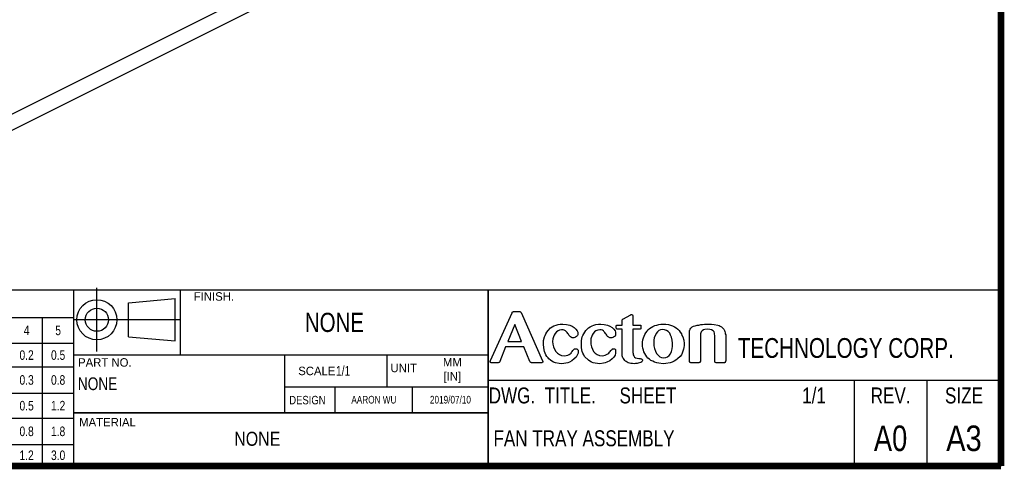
# Paper-space layout '005_EXP_CORICANT_PE_DRAWING_3_2' of a CAD drawing. Header units: millimetres. Extents: x 6 to 413, y 7 to 290.
# Tile 20 of 32: x 259 to 413, y 7 to 77. Entities that reach past the tile are written whole.
import ezdxf
from ezdxf.enums import TextEntityAlignment as Align

# ---------------------------------------------------------------- set-up
doc = ezdxf.new("R2010")
doc.units = ezdxf.units.MM
doc.header["$LTSCALE"] = 23.1
doc.layers.get('0').update_dxf_attribs({"linetype": 'CONTINUOUS'})
for name, color, linetype in [('CABLE_RJ_LR_BL393', 7, 'CONTINUOUS'), ('TABLE_BL3', 7, 'CONTINUOUS'), ('TABLE_BL4', 7, 'CONTINUOUS'), ('TABLE_BL5', 7, 'CONTINUOUS'), ('TABLE_BL6', 7, 'CONTINUOUS')]:
    doc.layers.add(name, color=color, linetype=linetype)
doc.styles.get("Standard").update_dxf_attribs({"font": 'txt', "width": 0.85})
doc.styles.add('TEXTSTYLE_2', font='txt')
doc.styles.add('TEXTSTYLE_3', font='txt', dxfattribs={"width": 0.782203})
doc.styles.add('TEXTSTYLE_4', font='txt', dxfattribs={"width": 0.836201})
doc.styles.add('TEXTSTYLE_5', font='txt', dxfattribs={"width": 0.8})

# ---------------------------------------------------------------- blocks, each defined once
blk = doc.blocks.new('TABLE_BL3', base_point=(299.82, 25.18))
at = {"layer": 'TABLE_BL3', "color": 7, "linetype": 'Continuous'}
for p, q in [((267.32, 15.57), (267.32, 34.79)), ((267.32, 34.79), (332.32, 34.79)), ((284.07, 24.63), (284.07, 34.79)), ((332.32, 15.57), (332.32, 34.79)), ((267.32, 24.63), (332.32, 24.63)), ((300.44, 15.57), (300.44, 24.63)), ((316.44, 19.63), (316.44, 24.63)), ((300.44, 19.63), (332.32, 19.63)), ((308.32, 15.57), (308.32, 19.63)), ((320.44, 15.57), (320.44, 19.63)), ((267.32, 15.57), (332.32, 15.57))]:
    blk.add_line(p, q, dxfattribs=at)
at = {"layer": 'TABLE_BL3', "color": 2, "linetype": 'Continuous', "style": 'TEXTSTYLE_5', "width": 0.8}
for s, height, p in [('NONE', 3, (308.19, 28.21)), ('AARON WU', 1.2, (314.38, 17)), ('2019/07/10', 1.2, (326.38, 17))]:
    blk.add_text(s, height=height, dxfattribs=at).set_placement(p, align=Align.CENTER)
at = {"layer": 'TABLE_BL3', "color": 7, "linetype": 'Continuous', "style": 'TEXTSTYLE_5', "width": 0.8}
blk.add_text('     1/1', height=1.5, dxfattribs=at).set_placement((308.44, 21.38), align=Align.CENTER)
at = {"layer": 'TABLE_BL3', "color": 2, "linetype": 'Continuous', "style": 'TEXTSTYLE_5', "width": 0.8}
blk.add_text(' NONE', height=2, dxfattribs=at).set_placement((267.38, 19.1))
blk = doc.blocks.new('TABLE_BL4', base_point=(196.69, 21))
at = {"layer": 'TABLE_BL4', "color": 7, "linetype": 'Continuous'}
for p, q in [((126.07, 7.21), (126.07, 34.79)), ((126.07, 34.79), (267.32, 34.79)), ((146.07, 7.21), (146.07, 34.79)), ((152.69, 7.21), (152.69, 34.79)), ((203.69, 7.21), (203.69, 34.79)), ((267.32, 7.21), (267.32, 34.79)), ((126.07, 30.49), (267.32, 30.49)), ((213.69, 7.21), (213.69, 30.49)), ((237.57, 7.21), (237.57, 30.49)), ((242.57, 7.21), (242.57, 30.49)), ((247.44, 7.21), (247.44, 30.49)), ((252.44, 7.21), (252.44, 30.49)), ((257.44, 7.21), (257.44, 30.49)), ((262.44, 7.21), (262.44, 30.49)), ((213.69, 26.43), (267.32, 26.43)), ((146.07, 25.88), (203.69, 25.88)), ((213.69, 22.76), (267.32, 22.76)), ((146.07, 21.04), (213.69, 21.04)), ((213.69, 18.62), (267.32, 18.62)), ((146.07, 16.66), (203.69, 16.66)), ((213.69, 14.71), (267.32, 14.71)), ((146.07, 11.82), (203.69, 11.82)), ((213.69, 10.57), (267.32, 10.57)), ((126.07, 7.21), (267.32, 7.21))]:
    blk.add_line(p, q, dxfattribs=at)
blk.add_lwpolyline([(211.19, 25.64), (211.19, 25.39), (211.32, 25.26), (211.57, 25.26), (211.69, 25.39), (211.69, 25.64), (211.57, 25.76), (211.32, 25.76), (211.19, 25.64)], dxfattribs=at)
at = {"layer": 'TABLE_BL4', "color": 7, "linetype": 'Continuous', "style": 'TEXTSTYLE_5', "width": 0.8}
for s, height, p in [("UNSPECIFIED TOL'S (+/-0.2mm)", 2.5, (235.5, 31.39)), ('Reason', 2, (136.07, 31.64)), ('.', 2, (149.38, 31.64)), ('.', 2, (178.19, 31.64)), ('0', 1.5, (240.07, 27.71)), ('1', 1.5, (245, 27.71)), ('2', 1.5, (249.94, 27.71)), ('3', 1.5, (254.94, 27.71)), ('4', 1.5, (259.94, 27.71)), ('5', 1.5, (264.88, 27.71)), ('.', 2, (149.38, 27.19)), ('.', 2, (178.19, 27.19)), ('ANGLE', 1.5, (208.69, 26.14)), ('+/- 1', 1.5, (208.19, 23.89)), ('0------16', 1.5, (225.63, 23.84)), ('0.05', 1.5, (240.07, 23.84)), ('0.1', 1.5, (245, 23.84)), ('0.15', 1.5, (249.94, 23.84)), ('0.2', 1.5, (254.94, 23.84)), ('0.2', 1.5, (259.94, 23.84)), ('0.5', 1.5, (264.88, 23.84)), ('.', 2, (149.38, 22.46)), ('.', 2, (178.19, 22.46)), ('ROUGHNESS', 1.4, (208.69, 19.56)), ('16------63', 1.5, (225.63, 19.94)), ('0.05', 1.5, (240.07, 19.94)), ('0.15', 1.5, (245, 19.94)), ('0.2', 1.5, (249.94, 19.94)), ('0.3', 1.5, (254.94, 19.94)), ('0.3', 1.5, (259.94, 19.94)), ('0.8', 1.5, (264.88, 19.94)), ('.', 2, (149.38, 17.85)), ('.', 2, (178.19, 17.85)), ('63------250', 1.5, (225.63, 15.91)), ('0.05', 1.5, (240.07, 15.91)), ('0.2', 1.5, (245, 15.91)), ('0.25', 1.5, (249.94, 15.91)), ('0.4', 1.5, (254.94, 15.91)), ('0.5', 1.5, (259.94, 15.91)), ('1.2', 1.5, (264.88, 15.91)), ('.', 2, (149.38, 13.24)), ('.', 2, (178.19, 13.24)), ('250------500', 1.5, (225.63, 11.89)), ('0.1', 1.5, (240.07, 11.89)), ('0.25', 1.5, (245, 11.89)), ('0.3', 1.5, (249.94, 11.89)), ('0.6', 1.5, (254.94, 11.89)), ('0.8', 1.5, (259.94, 11.89)), ('1.8', 1.5, (264.88, 11.89)), ('DESCRIPTION', 2.5, (178.19, 8.26)), ('ZONE', 2, (149.38, 8.51)), ('500------1000', 1.5, (225.63, 8.14)), ('0.3', 1.5, (245, 8.14)), ('0.5', 1.5, (249.94, 8.14)), ('0.8', 1.5, (254.94, 8.14)), ('1.2', 1.5, (259.94, 8.14)), ('3.0', 1.5, (264.88, 8.14))]:
    blk.add_text(s, height=height, dxfattribs=at).set_placement(p, align=Align.CENTER)
for s, height, p in [('              GRADE', 1.5, (213.75, 28.91)), ('This document and the ', 1, (126.13, 27.91)), (' DIM', 1.5, (213.75, 26.66)), ('technical data disclosed ', 1, (126.13, 26.41)), ('are proprietary to Accton ', 1, (126.13, 24.91)), ('Tech. Corp. and shall not', 1, (126.13, 23.41)), ('be duplicated, used,', 1, (126.13, 21.91)), ('released,or disclosed', 1, (126.13, 20.41)), ('without expressed', 1, (126.13, 18.91)), ('written permission.', 1, (126.13, 17.41))]:
    blk.add_text(s, height=height, dxfattribs=at).set_placement(p)
blk = doc.blocks.new('TABLE_BL5', base_point=(372.5, 21))
at = {"layer": 'TABLE_BL5', "color": 7, "linetype": 'Continuous'}
for p, q in [((332.32, 34.79), (412.69, 34.79)), ((332.32, 34.79), (332.32, 7.21)), ((412.69, 34.79), (412.69, 7.21)), ((332.32, 20.65), (412.69, 20.65)), ((389.69, 20.65), (389.69, 7.21)), ((401.07, 20.65), (401.07, 7.21)), ((332.32, 7.21), (412.69, 7.21))]:
    blk.add_line(p, q, dxfattribs=at)
at = {"layer": 'TABLE_BL5', "color": 7, "linetype": 'Continuous', "style": 'TEXTSTYLE_5', "width": 0.8}
blk.add_text('DWG.  TITLE.     SHEET', height=2.5, dxfattribs=at).set_placement((332.38, 17.01))
for s, p in [('1/1', (383.38, 17.01)), ('REV.', (395.38, 17.01)), ('SIZE', (406.88, 17.01))]:
    blk.add_text(s, height=2.5, dxfattribs=at).set_placement(p, align=Align.CENTER)
at = {"layer": 'TABLE_BL5', "color": 2, "linetype": 'Continuous', "style": 'TEXTSTYLE_5', "width": 0.8}
blk.add_text(' FAN TRAY ASSEMBLY', height=2.5, dxfattribs=at).set_placement((332.38, 10.3))
blk.add_text('A0', height=4, dxfattribs=at).set_placement((395.38, 9.55), align=Align.CENTER)
at = {"layer": 'TABLE_BL5', "color": 7, "linetype": 'Continuous', "width": 0.85}
blk.add_text('A3', height=4, dxfattribs=at).set_placement((406.88, 9.55), align=Align.CENTER)
blk = doc.blocks.new('TABLE_BL6', base_point=(299.82, 11.4))
at = {"layer": 'TABLE_BL6', "color": 7, "linetype": 'Continuous'}
for p, q in [((267.32, 7.23), (267.32, 15.56)), ((267.32, 15.56), (332.32, 15.56)), ((332.32, 7.23), (332.32, 15.56)), ((267.32, 7.23), (332.32, 7.23))]:
    blk.add_line(p, q, dxfattribs=at)
blk = doc.blocks.new('CABLE_RJ_LR_BL393', base_point=(278.28, 84.9))
at = {"layer": 'CABLE_RJ_LR_BL393', "color": 7, "linetype": 'Continuous'}
for p, q in [((343.89, 119.94), (340.21, 121.78)), ((339.21, 119.76), (342.89, 117.93)), ((344.38, 107.8), (344.38, 115.27)), ((346.63, 107.8), (346.63, 115.27)), ((346.63, 115.27), (346.63, 115.27)), ((346.59, 107.25), (346.63, 107.8)), ((340.96, 103.99), (233.83, 50.43)), ((234.84, 48.42), (341.97, 101.98)), ((212.6, 63.83), (210.21, 62.63)), ((219.97, 61.71), (215.73, 63.83)), ((211.22, 60.62), (213.6, 61.82)), ((213.34, 61.68), (213.47, 61.78)), ((213.47, 61.78), (213.61, 62.06)), ((214.72, 61.82), (218.96, 59.69)), ((233.84, 50.43), (233.83, 50.43))]:
    blk.add_line(p, q, dxfattribs=at)
for points in [[(343.39, 119.91), (343.08, 119.68), (342.83, 119.34), (342.65, 118.94), (342.59, 118.53), (342.65, 118.19), (342.83, 117.96), (342.88, 117.93)], [(343.89, 119.94), (343.69, 119.98), (343.39, 119.91)], [(346.63, 115.27), (346.58, 115.98), (346.31, 117.03), (345.83, 118.03), (345.19, 118.92), (344.43, 119.61), (343.89, 119.94)], [(342.89, 117.93), (343.06, 117.82), (343.4, 117.54), (343.75, 117.12), (344.05, 116.61), (344.26, 116.07), (344.37, 115.55), (344.38, 115.27)], [(346.3, 114.88), (345.94, 114.75), (345.51, 114.71), (345.08, 114.75), (344.71, 114.88), (344.47, 115.06), (344.38, 115.27)], [(346.63, 115.27), (346.55, 115.06), (346.3, 114.88)], [(344.38, 107.81), (344.38, 107.72), (344.33, 107.42), (344.2, 107.07), (344.01, 106.71), (343.78, 106.36), (343.52, 106.03), (343.25, 105.72), (342.95, 105.43), (342.64, 105.14), (342.31, 104.87), (341.96, 104.61), (341.59, 104.36), (341.21, 104.13), (340.96, 103.99)], [(341.96, 101.98), (342.85, 102.49), (343.77, 103.16), (344.58, 103.87), (345.3, 104.64), (345.9, 105.48), (346.34, 106.36), (346.59, 107.25)], [(346.3, 107.41), (345.94, 107.28), (345.51, 107.24), (345.08, 107.28), (344.71, 107.41), (344.47, 107.59), (344.38, 107.8)], [(346.63, 107.8), (346.55, 107.59), (346.3, 107.41)], [(342.26, 102.64), (342.18, 103.05), (341.99, 103.45), (341.73, 103.77), (341.42, 103.98), (341.12, 104.04), (340.96, 103.99)], [(341.97, 101.98), (342.06, 102.04), (342.21, 102.29), (342.26, 102.64)], [(212.73, 63.71), (212.43, 63.73), (212.33, 63.7)], [(215.73, 63.83), (215.3, 64), (214.56, 64.15), (213.79, 64.15), (213.05, 64), (212.6, 63.83)], [(213.58, 63.36), (213.3, 63.66), (212.99, 63.84), (212.7, 63.86), (212.6, 63.83)], [(213.32, 63.22), (213.04, 63.53), (212.73, 63.71)], [(213.6, 61.82), (213.74, 61.92), (213.87, 62.19), (213.89, 62.56), (213.79, 62.97), (213.58, 63.36)], [(214.72, 61.82), (214.59, 61.92), (214.45, 62.19), (214.43, 62.56), (214.54, 62.97), (214.74, 63.36)], [(214.74, 63.36), (215.02, 63.66), (215.33, 63.84), (215.62, 63.86), (215.73, 63.83)], [(210.21, 62.63), (210.08, 62.53), (209.95, 62.26), (209.93, 61.89), (210.03, 61.48), (210.23, 61.09)], [(211.2, 62.16), (210.92, 62.47), (210.61, 62.65), (210.31, 62.67), (210.21, 62.63)], [(211.22, 60.62), (211.35, 60.72), (211.48, 61), (211.5, 61.37), (211.4, 61.78), (211.2, 62.16)], [(213.61, 62.06), (213.62, 62.43), (213.52, 62.84), (213.32, 63.22)], [(213.6, 61.82), (213.71, 61.86), (213.91, 61.9), (214.17, 61.92), (214.43, 61.9), (214.63, 61.85), (214.72, 61.82)], [(218.98, 61.24), (219.26, 61.54), (219.57, 61.72), (219.87, 61.74), (219.97, 61.71)], [(210.23, 61.09), (210.51, 60.79), (210.82, 60.61), (211.12, 60.59), (211.22, 60.62)], [(218.96, 59.69), (218.83, 59.79), (218.7, 60.07), (218.68, 60.44), (218.78, 60.85), (218.98, 61.24)], [(233.84, 50.43), (233.34, 50.27), (232.64, 50.31), (231.79, 50.63), (230.89, 51.18), (229.97, 51.91), (229.03, 52.79), (228.07, 53.78), (227.07, 54.86), (226.03, 56.04), (224.92, 57.3), (223.74, 58.59), (222.48, 59.85), (221.15, 60.97), (219.97, 61.71)], [(218.96, 59.69), (219.62, 59.29), (220.5, 58.61), (221.41, 57.75), (222.34, 56.79), (223.28, 55.75), (225.26, 53.51)], [(225.26, 53.51), (226.32, 52.35), (227.45, 51.19), (228.66, 50.07), (229.96, 49.1), (231.3, 48.38), (232.66, 48.03), (233.96, 48.1), (234.84, 48.42)], [(235.13, 49.08), (235.05, 49.49), (234.87, 49.88), (234.6, 50.21), (234.29, 50.42), (233.99, 50.47), (233.84, 50.43)], [(234.84, 48.42), (234.93, 48.48), (235.09, 48.73), (235.13, 49.08)]]:
    blk.add_lwpolyline(points, dxfattribs=at)

psp = doc.layouts.new('005_EXP_CORICANT_PE_DRAWING_3_2')

# ---------------------------------------------------------------- linework, layer by layer
at = {"color": 7, "linetype": 'Continuous'}
for p, q in [((270.95, 25.14), (270.95, 35.1)), ((275.89, 32.77), (283.22, 33.44)), ((275.89, 27.46), (275.89, 32.77)), ((283.22, 26.8), (283.22, 33.44)), ((332.65, 23.72), (336.05, 31.23)), ((336.05, 31.33), (336.1, 31.33)), ((336.05, 31.23), (336.05, 31.33)), ((336.1, 31.38), (336.2, 31.38)), ((336.1, 31.33), (336.1, 31.38)), ((336.2, 31.38), (336.25, 31.44)), ((336.25, 31.44), (337.26, 31.44)), ((337.26, 31.44), (337.31, 31.38)), ((337.31, 31.38), (337.36, 31.38)), ((337.36, 31.38), (337.47, 31.28)), ((337.47, 31.28), (340.81, 23.67)), ((354.56, 30.83), (354.61, 30.88)), ((354.61, 30.88), (354.66, 30.88)), ((354.66, 30.88), (354.71, 30.93)), ((354.71, 30.93), (354.81, 30.93)), ((354.81, 30.93), (354.87, 30.88)), ((354.87, 30.88), (354.92, 30.88)), ((354.92, 30.88), (354.92, 30.83)), ((283.89, 30.12), (267.46, 30.12)), ((336.45, 29.36), (335.39, 26.72)), ((337.52, 26.72), (336.45, 29.36)), ((342.94, 29.25), (343.25, 29.36)), ((343.25, 29.36), (343.6, 29.41)), ((343.6, 29.41), (344.01, 29.41)), ((344.01, 29.41), (344.57, 29.36)), ((344.57, 29.36), (345.08, 29.25)), ((348.88, 29.25), (349.18, 29.36)), ((349.18, 29.36), (349.59, 29.41)), ((349.59, 29.41), (349.95, 29.41)), ((349.95, 29.41), (350.5, 29.36)), ((350.5, 29.36), (351.01, 29.25)), ((353.29, 30.12), (353.34, 30.17)), ((353.29, 29.25), (353.29, 30.12)), ((353.34, 30.17), (353.39, 30.22)), ((353.39, 30.22), (353.45, 30.27)), ((353.45, 30.27), (353.5, 30.27)), ((353.5, 30.27), (354.56, 30.83)), ((354.92, 30.83), (354.97, 30.78)), ((354.97, 30.78), (354.97, 29.25)), ((358.72, 29.3), (359.03, 29.36)), ((359.03, 29.36), (359.38, 29.41)), ((359.38, 29.41), (360.14, 29.41)), ((360.14, 29.41), (360.55, 29.36)), ((360.55, 29.36), (360.9, 29.25)), ((365.32, 29.3), (365.62, 29.36)), ((365.62, 29.36), (365.92, 29.36)), ((365.92, 29.36), (366.23, 29.41)), ((366.23, 29.41), (367.29, 29.41)), ((367.29, 29.41), (367.7, 29.36)), ((367.7, 29.36), (368.31, 29.25)), ((341.22, 27.68), (341.32, 27.94)), ((341.32, 27.94), (341.47, 28.19)), ((341.47, 28.19), (341.68, 28.44)), ((341.68, 28.44), (342.08, 28.85)), ((342.08, 28.85), (342.59, 29.15)), ((342.59, 29.15), (342.94, 29.25)), ((342.79, 27.99), (342.64, 27.73)), ((343, 28.24), (342.79, 27.99)), ((343.25, 28.39), (343, 28.24)), ((343.5, 28.49), (343.25, 28.39)), ((343.81, 28.54), (343.5, 28.49)), ((344.06, 28.54), (343.81, 28.54)), ((344.21, 28.49), (344.06, 28.54)), ((344.42, 28.39), (344.21, 28.49)), ((344.67, 28.14), (344.42, 28.39)), ((344.77, 27.99), (344.67, 28.14)), ((344.87, 27.88), (344.77, 27.99)), ((344.92, 27.73), (344.87, 27.88)), ((345.08, 29.25), (345.48, 29.1)), ((345.48, 29.1), (345.79, 28.9)), ((345.79, 28.9), (346.04, 28.65)), ((346.04, 28.65), (346.24, 28.39)), ((346.24, 28.39), (346.34, 28.19)), ((346.34, 28.19), (346.34, 27.78)), ((347.16, 27.68), (347.61, 28.44)), ((347.61, 28.44), (348.02, 28.85)), ((348.02, 28.85), (348.27, 29)), ((348.27, 29), (348.58, 29.15)), ((348.58, 29.15), (348.88, 29.25)), ((348.73, 27.99), (348.58, 27.73)), ((348.98, 28.24), (348.73, 27.99)), ((349.18, 28.39), (348.98, 28.24)), ((349.49, 28.49), (349.18, 28.39)), ((349.79, 28.54), (349.49, 28.49)), ((350, 28.54), (349.79, 28.54)), ((350.2, 28.49), (350, 28.54)), ((350.35, 28.39), (350.2, 28.49)), ((350.45, 28.29), (350.35, 28.39)), ((350.6, 28.14), (350.45, 28.29)), ((350.71, 27.99), (350.6, 28.14)), ((350.81, 27.88), (350.71, 27.99)), ((350.91, 27.73), (350.81, 27.88)), ((351.01, 29.25), (351.37, 29.1)), ((351.37, 29.1), (351.72, 28.9)), ((351.72, 28.9), (351.97, 28.65)), ((351.97, 28.65), (352.18, 28.39)), ((352.18, 28.39), (352.28, 28.19)), ((352.28, 28.19), (352.28, 27.78)), ((352.38, 29.15), (352.43, 29.15)), ((352.38, 28.85), (352.38, 29.15)), ((352.43, 28.75), (352.38, 28.85)), ((352.43, 29.25), (353.29, 29.25)), ((352.43, 29.15), (352.43, 29.25)), ((352.43, 28.7), (352.43, 28.75)), ((352.48, 28.7), (352.43, 28.7)), ((352.48, 28.65), (352.48, 28.7)), ((353.29, 28.65), (352.48, 28.65)), ((353.29, 24.49), (353.29, 28.65)), ((354.97, 29.25), (356.24, 29.25)), ((356.18, 28.65), (354.97, 28.65)), ((354.97, 28.65), (354.97, 24.99)), ((356.24, 28.7), (356.18, 28.7)), ((356.18, 28.7), (356.18, 28.65)), ((356.24, 29.25), (356.24, 28.7)), ((356.74, 27.53), (356.84, 27.83)), ((356.84, 27.83), (357, 28.09)), ((357, 28.09), (357.2, 28.34)), ((357.2, 28.34), (357.35, 28.54)), ((357.35, 28.54), (357.6, 28.75)), ((357.6, 28.75), (358.11, 29.05)), ((358.11, 29.05), (358.42, 29.2)), ((358.62, 27.99), (358.31, 27.28)), ((358.42, 29.2), (358.72, 29.3)), ((358.82, 28.24), (358.62, 27.99)), ((359.03, 28.44), (358.82, 28.24)), ((359.33, 28.54), (359.03, 28.44)), ((359.68, 28.59), (359.33, 28.54)), ((359.94, 28.54), (359.68, 28.59)), ((360.24, 28.44), (359.94, 28.54)), ((360.5, 28.29), (360.24, 28.44)), ((360.75, 28.04), (360.5, 28.29)), ((360.9, 27.73), (360.75, 28.04)), ((360.9, 29.25), (361.21, 29.15)), ((361.21, 29.15), (361.51, 29)), ((361.51, 29), (361.76, 28.85)), ((361.76, 28.85), (362.02, 28.65)), ((362.02, 28.65), (362.22, 28.44)), ((362.22, 28.44), (362.37, 28.19)), ((362.37, 28.19), (362.58, 27.94)), ((362.58, 27.94), (362.68, 27.68)), ((363.84, 28.39), (363.89, 28.54)), ((363.84, 23.52), (363.84, 28.39)), ((363.89, 28.54), (363.95, 28.65)), ((363.95, 28.65), (364.05, 28.8)), ((364.05, 28.8), (364.15, 28.9)), ((364.15, 28.9), (364.3, 29)), ((364.3, 29), (364.5, 29.1)), ((364.5, 29.1), (364.76, 29.15)), ((364.76, 29.15), (365.06, 29.25)), ((365.06, 29.25), (365.32, 29.3)), ((365.62, 28.09), (365.57, 27.94)), ((365.57, 27.94), (365.57, 23.57)), ((365.67, 28.24), (365.62, 28.09)), ((365.82, 28.39), (365.67, 28.24)), ((366.03, 28.54), (365.82, 28.39)), ((366.28, 28.59), (366.03, 28.54)), ((366.63, 28.65), (366.28, 28.59)), ((367.04, 28.59), (366.63, 28.65)), ((367.29, 28.54), (367.04, 28.59)), ((367.55, 28.39), (367.29, 28.54)), ((367.7, 28.24), (367.55, 28.39)), ((367.75, 28.04), (367.7, 28.24)), ((367.8, 27.88), (367.75, 28.04)), ((367.85, 27.68), (367.8, 27.88)), ((368.31, 29.25), (368.51, 29.2)), ((368.51, 29.2), (368.66, 29.1)), ((368.66, 29.1), (368.76, 29.05)), ((368.76, 29.05), (368.87, 29)), ((368.87, 29), (369.22, 28.65)), ((369.22, 28.65), (369.32, 28.44)), ((369.32, 28.44), (369.42, 28.29)), ((369.42, 28.29), (369.47, 28.09)), ((369.47, 28.09), (369.47, 27.94)), ((369.47, 27.94), (369.53, 27.78)), ((275.89, 27.46), (283.22, 26.8)), ((335.39, 26.72), (337.52, 26.72)), ((340.97, 26.87), (341.12, 27.43)), ((340.97, 26.31), (340.97, 26.87)), ((341.02, 25.7), (340.97, 26.31)), ((341.12, 27.43), (341.22, 27.68)), ((342.44, 27.12), (342.39, 26.72)), ((342.39, 26.72), (342.44, 26.31)), ((342.54, 27.43), (342.44, 27.12)), ((342.44, 26.31), (342.54, 25.86)), ((342.64, 27.73), (342.54, 27.43)), ((345.02, 27.58), (344.92, 27.73)), ((345.13, 27.48), (345.02, 27.58)), ((345.18, 27.43), (345.13, 27.48)), ((345.38, 27.33), (345.18, 27.43)), ((345.48, 27.28), (345.38, 27.33)), ((345.73, 27.28), (345.48, 27.28)), ((345.89, 27.33), (345.73, 27.28)), ((345.99, 27.38), (345.89, 27.33)), ((346.14, 27.48), (345.99, 27.38)), ((346.19, 27.53), (346.14, 27.48)), ((346.29, 27.68), (346.19, 27.53)), ((346.34, 27.78), (346.29, 27.68)), ((346.9, 26.31), (346.95, 26.87)), ((346.95, 25.7), (346.9, 26.31)), ((346.95, 26.87), (347.05, 27.43)), ((347.05, 27.43), (347.16, 27.68)), ((348.58, 27.73), (348.37, 27.12)), ((348.37, 27.12), (348.37, 26.31)), ((348.37, 26.31), (348.47, 25.86)), ((350.96, 27.58), (350.91, 27.73)), ((351.01, 27.48), (350.96, 27.58)), ((351.11, 27.43), (351.01, 27.48)), ((351.21, 27.38), (351.11, 27.43)), ((351.26, 27.33), (351.21, 27.38)), ((351.37, 27.28), (351.26, 27.33)), ((351.67, 27.28), (351.37, 27.28)), ((351.82, 27.33), (351.67, 27.28)), ((351.92, 27.38), (351.82, 27.33)), ((352.08, 27.48), (351.92, 27.38)), ((352.18, 27.53), (352.08, 27.48)), ((352.23, 27.68), (352.18, 27.53)), ((352.28, 27.78), (352.23, 27.68)), ((356.49, 26.62), (356.54, 26.97)), ((356.49, 25.96), (356.49, 26.62)), ((356.54, 26.97), (356.64, 27.28)), ((356.64, 27.28), (356.74, 27.53)), ((358.31, 27.28), (358.26, 26.92)), ((358.26, 26.92), (358.26, 26.06)), ((361.05, 27.38), (360.9, 27.73)), ((361.16, 26.92), (361.05, 27.38)), ((361.21, 26.46), (361.16, 26.92)), ((361.21, 25.96), (361.21, 26.46)), ((362.68, 27.68), (362.83, 27.43)), ((362.83, 27.43), (362.98, 26.92)), ((362.98, 26.92), (363.03, 26.41)), ((363.03, 26.41), (363.03, 26.11)), ((367.85, 23.47), (367.85, 27.68)), ((369.53, 27.78), (369.53, 23.62)), ((335.03, 25.86), (334.12, 23.57)), ((337.87, 25.86), (335.03, 25.86)), ((338.84, 23.57), (337.87, 25.86)), ((341.12, 25.15), (341.02, 25.7)), ((341.22, 24.89), (341.12, 25.15)), ((341.32, 24.64), (341.22, 24.89)), ((342.54, 25.86), (342.69, 25.5)), ((342.69, 25.5), (342.89, 25.15)), ((342.89, 25.15), (343.15, 24.89)), ((343.15, 24.89), (343.5, 24.69)), ((344.97, 24.69), (345.13, 24.79)), ((345.13, 24.79), (345.28, 24.89)), ((345.28, 24.89), (345.38, 25.04)), ((345.38, 25.04), (345.48, 25.15)), ((345.48, 25.15), (345.58, 25.3)), ((345.58, 25.3), (345.84, 25.55)), ((345.84, 25.55), (346.19, 25.55)), ((346.39, 24.89), (346.09, 24.28)), ((346.19, 25.55), (346.24, 25.5)), ((346.24, 25.5), (346.29, 25.45)), ((346.29, 25.45), (346.39, 25.35)), ((346.39, 25.35), (346.39, 24.89)), ((347.05, 25.15), (346.95, 25.7)), ((347.16, 24.89), (347.05, 25.15)), ((347.31, 24.64), (347.16, 24.89)), ((348.47, 25.86), (348.63, 25.5)), ((348.63, 25.5), (348.83, 25.15)), ((348.83, 25.15), (349.08, 24.89)), ((349.08, 24.89), (349.39, 24.69)), ((350.86, 24.69), (351.06, 24.79)), ((351.06, 24.79), (351.21, 24.89)), ((351.21, 24.89), (351.31, 25.04)), ((351.31, 25.04), (351.42, 25.15)), ((351.42, 25.15), (351.52, 25.3)), ((351.52, 25.3), (351.57, 25.35)), ((351.57, 25.35), (351.67, 25.4)), ((351.67, 25.4), (351.72, 25.45)), ((351.72, 25.5), (351.77, 25.55)), ((351.72, 25.45), (351.72, 25.5)), ((351.77, 25.55), (352.08, 25.55)), ((352.08, 25.55), (352.18, 25.5)), ((352.18, 25.5), (352.23, 25.45)), ((352.28, 24.89), (352.18, 24.59)), ((352.23, 25.45), (352.23, 25.4)), ((352.23, 25.4), (352.28, 25.35)), ((352.28, 25.35), (352.28, 24.89)), ((354.97, 24.99), (355.02, 24.84)), ((355.02, 24.84), (355.02, 24.64)), ((356.54, 25.65), (356.49, 25.96)), ((356.64, 25.35), (356.54, 25.65)), ((356.69, 25.09), (356.64, 25.35)), ((356.84, 24.84), (356.69, 25.09)), ((357, 24.59), (356.84, 24.84)), ((358.26, 26.06), (358.37, 25.6)), ((358.37, 25.6), (358.52, 25.2)), ((358.52, 25.2), (358.67, 24.84)), ((358.67, 24.84), (359.18, 24.33)), ((360.65, 24.54), (360.9, 24.79)), ((360.9, 24.79), (361.05, 25.15)), ((361.05, 25.15), (361.16, 25.55)), ((361.16, 25.55), (361.21, 25.96)), ((362.73, 24.89), (362.58, 24.64)), ((362.83, 25.2), (362.73, 24.89)), ((362.93, 25.5), (362.83, 25.2)), ((362.98, 25.75), (362.93, 25.5)), ((363.03, 26.11), (362.98, 25.75)), ((332.55, 23.52), (332.6, 23.52)), ((332.6, 23.47), (332.55, 23.52)), ((332.6, 23.62), (332.65, 23.67)), ((332.6, 23.52), (332.6, 23.62)), ((332.65, 23.42), (332.6, 23.47)), ((332.65, 23.67), (332.65, 23.72)), ((332.7, 23.42), (332.65, 23.42)), ((332.75, 23.37), (332.7, 23.42)), ((333.86, 23.37), (332.75, 23.37)), ((333.97, 23.42), (333.86, 23.37)), ((334.02, 23.42), (333.97, 23.42)), ((334.12, 23.52), (334.02, 23.42)), ((334.12, 23.57), (334.12, 23.52)), ((338.89, 23.52), (338.84, 23.57)), ((338.94, 23.47), (338.89, 23.52)), ((338.94, 23.42), (338.94, 23.47)), ((339.04, 23.42), (338.94, 23.42)), ((339.09, 23.37), (339.04, 23.42)), ((340.71, 23.37), (339.09, 23.37)), ((340.76, 23.42), (340.71, 23.37)), ((340.81, 23.42), (340.76, 23.42)), ((340.81, 23.67), (340.81, 23.62)), ((340.81, 23.62), (340.87, 23.62)), ((340.87, 23.47), (340.81, 23.47)), ((340.81, 23.47), (340.81, 23.42)), ((340.87, 23.62), (340.87, 23.47)), ((341.47, 24.38), (341.32, 24.64)), ((341.68, 24.18), (341.47, 24.38)), ((341.83, 23.98), (341.68, 24.18)), ((342.08, 23.78), (341.83, 23.98)), ((342.29, 23.62), (342.08, 23.78)), ((342.54, 23.47), (342.29, 23.62)), ((342.84, 23.37), (342.54, 23.47)), ((343.45, 23.27), (342.84, 23.37)), ((343.81, 23.22), (343.45, 23.27)), ((343.5, 24.69), (343.81, 24.54)), ((343.81, 24.54), (344.21, 24.49)), ((344.16, 23.27), (343.81, 23.22)), ((344.77, 23.37), (344.16, 23.27)), ((344.21, 24.49), (344.52, 24.54)), ((344.52, 24.54), (344.77, 24.59)), ((344.77, 24.59), (344.97, 24.69)), ((345.02, 23.47), (344.77, 23.37)), ((345.43, 23.67), (345.02, 23.47)), ((345.79, 23.98), (345.43, 23.67)), ((346.09, 24.28), (345.79, 23.98)), ((347.41, 24.38), (347.31, 24.64)), ((348.02, 23.78), (347.41, 24.38)), ((348.22, 23.62), (348.02, 23.78)), ((348.47, 23.47), (348.22, 23.62)), ((348.78, 23.37), (348.47, 23.47)), ((349.08, 23.32), (348.78, 23.37)), ((349.79, 23.22), (349.08, 23.32)), ((349.39, 24.69), (349.74, 24.54)), ((349.74, 24.54), (350.15, 24.49)), ((350.4, 23.32), (349.79, 23.22)), ((350.15, 24.49), (350.45, 24.54)), ((350.66, 23.37), (350.4, 23.32)), ((350.45, 24.54), (350.66, 24.59)), ((350.66, 24.59), (350.86, 24.69)), ((350.91, 23.47), (350.66, 23.37)), ((351.37, 23.67), (350.91, 23.47)), ((351.72, 23.98), (351.37, 23.67)), ((351.97, 24.28), (351.72, 23.98)), ((352.18, 24.59), (351.97, 24.28)), ((353.34, 24.33), (353.29, 24.49)), ((353.39, 24.18), (353.34, 24.33)), ((353.5, 24.03), (353.39, 24.18)), ((353.6, 23.88), (353.5, 24.03)), ((353.7, 23.72), (353.6, 23.88)), ((353.8, 23.62), (353.7, 23.72)), ((353.95, 23.57), (353.8, 23.62)), ((354.26, 23.37), (353.95, 23.57)), ((354.66, 23.27), (354.26, 23.37)), ((354.92, 23.27), (354.66, 23.27)), ((355.17, 23.22), (354.92, 23.27)), ((355.02, 24.64), (355.12, 24.49)), ((355.12, 24.49), (355.22, 24.28)), ((355.37, 23.27), (355.17, 23.22)), ((355.22, 24.28), (355.37, 24.18)), ((355.37, 24.18), (355.63, 24.08)), ((355.63, 23.27), (355.37, 23.27)), ((355.63, 24.08), (355.93, 24.03)), ((355.83, 23.32), (355.63, 23.27)), ((356.03, 23.37), (355.83, 23.32)), ((355.93, 24.03), (356.13, 24.03)), ((356.24, 23.42), (356.03, 23.37)), ((356.13, 24.03), (356.24, 23.98)), ((356.24, 23.98), (356.34, 23.98)), ((356.39, 23.52), (356.24, 23.42)), ((356.34, 23.98), (356.39, 23.93)), ((356.39, 23.93), (356.44, 23.88)), ((356.44, 23.62), (356.39, 23.52)), ((356.44, 23.88), (356.49, 23.83)), ((356.49, 23.72), (356.44, 23.62)), ((356.49, 23.83), (356.49, 23.72)), ((357.15, 24.33), (357, 24.59)), ((357.35, 24.13), (357.15, 24.33)), ((357.6, 23.93), (357.35, 24.13)), ((357.81, 23.72), (357.6, 23.93)), ((358.11, 23.62), (357.81, 23.72)), ((358.37, 23.47), (358.11, 23.62)), ((358.72, 23.37), (358.37, 23.47)), ((359.03, 23.32), (358.72, 23.37)), ((359.74, 23.22), (359.03, 23.32)), ((359.18, 24.33), (359.48, 24.23)), ((359.48, 24.23), (359.79, 24.18)), ((360.14, 23.27), (359.74, 23.22)), ((359.79, 24.18), (360.14, 24.23)), ((360.14, 24.23), (360.39, 24.33)), ((360.85, 23.37), (360.14, 23.27)), ((360.39, 24.33), (360.65, 24.54)), ((361.16, 23.47), (360.85, 23.37)), ((361.46, 23.62), (361.16, 23.47)), ((361.71, 23.78), (361.46, 23.62)), ((361.97, 23.98), (361.71, 23.78)), ((362.37, 24.38), (361.97, 23.98)), ((362.58, 24.64), (362.37, 24.38)), ((363.89, 23.47), (363.84, 23.52)), ((363.89, 23.42), (363.89, 23.47)), ((364, 23.42), (363.89, 23.42)), ((364.05, 23.37), (364, 23.42)), ((365.32, 23.37), (364.05, 23.37)), ((365.37, 23.42), (365.32, 23.37)), ((365.47, 23.42), (365.37, 23.42)), ((365.52, 23.47), (365.47, 23.42)), ((365.57, 23.57), (365.52, 23.52)), ((365.52, 23.52), (365.52, 23.47)), ((367.9, 23.47), (367.85, 23.47)), ((367.9, 23.42), (367.9, 23.47)), ((367.95, 23.42), (367.9, 23.42)), ((368.05, 23.37), (367.95, 23.42)), ((369.37, 23.37), (368.05, 23.37)), ((369.42, 23.42), (369.37, 23.37)), ((369.47, 23.42), (369.42, 23.42)), ((369.53, 23.62), (369.47, 23.57)), ((369.47, 23.57), (369.47, 23.42))]:
    psp.add_line(p, q, dxfattribs=at)
at = {"color": 7, "linetype": 'Continuous', "const_width": 1.03}
for points in [[(412.69, 7.21), (412.69, 289.21)], [(6.69, 7.21), (412.69, 7.21)]]:
    psp.add_lwpolyline(points, dxfattribs=at)
at = {"color": 7, "linetype": 'Continuous'}
for radius in [3.14, 1.81]:
    psp.add_circle((270.95, 30.12), radius, dxfattribs=at)

# ---------------------------------------------------------------- block references
at = {"layer": 'CABLE_RJ_LR_BL393'}
psp.add_blockref('CABLE_RJ_LR_BL393', (278.28, 84.9), dxfattribs=at)
at = {"layer": 'TABLE_BL3'}
psp.add_blockref('TABLE_BL3', (299.82, 25.18), dxfattribs=at)
at = {"layer": 'TABLE_BL4'}
psp.add_blockref('TABLE_BL4', (196.69, 21), dxfattribs=at)
at = {"layer": 'TABLE_BL5'}
psp.add_blockref('TABLE_BL5', (372.5, 21), dxfattribs=at)
at = {"layer": 'TABLE_BL6'}
psp.add_blockref('TABLE_BL6', (299.82, 11.4), dxfattribs=at)

# ---------------------------------------------------------------- texts
at = {"color": 7, "linetype": 'Continuous', "style": 'TEXTSTYLE_2'}
for s, p in [('FINISH.', (289.3, 33.11)), ('MM', (326.68, 22.82)), ('[IN]', (326.68, 20.6))]:
    psp.add_text(s, height=1.328, dxfattribs=at).set_placement(p, align=Align.CENTER)
at = {"color": 7, "linetype": 'Continuous'}
for s, height, style, width, p in [('TECHNOLOGY CORP.', 3.0994, 'TEXTSTYLE_3', 0.782203, (371.42, 24.15)), ('DESIGN', 1.328, 'TEXTSTYLE_4', 0.836201, (301.11, 16.87))]:
    psp.add_text(s, height=height, dxfattribs=dict(at, style=style, width=width)).set_placement(p)
at = {"color": 7, "linetype": 'Continuous', "style": 'TEXTSTYLE_2'}
for s, p in [('PART NO.', (268.01, 22.77)), ('UNIT', (316.98, 21.91)), ('SCALE', (302.52, 21.44)), ('MATERIAL', (268.18, 13.41))]:
    psp.add_text(s, height=1.328, dxfattribs=at).set_placement(p)
at = {"color": 2, "linetype": 'Continuous', "width": 0.85}
psp.add_text('NONE', height=2.2, dxfattribs=at).set_placement((292.49, 10.37))

doc.saveas('drawing.dxf')
